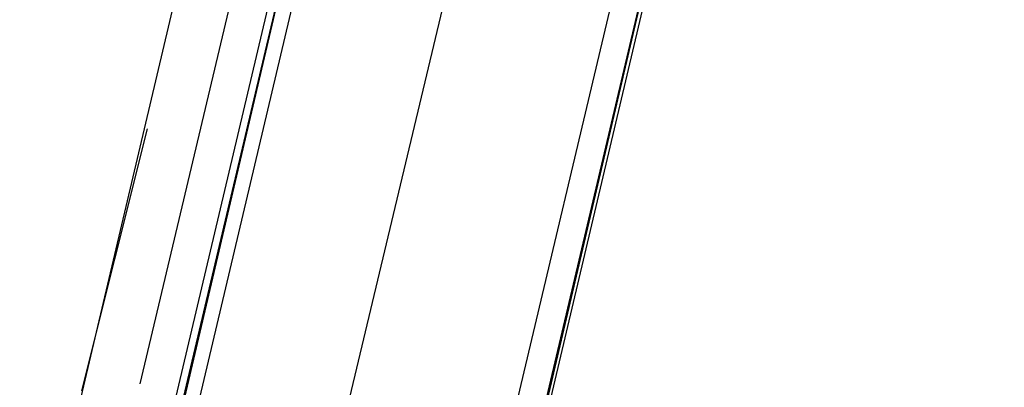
# Model space of a CAD drawing. Header units: feet. Extents: x -79 to 198, y -22 to 181.
# Tile 151 of 256: x 117.473 to 119.277, y 76.758 to 77.431. Entities that reach past the tile are written whole.
import ezdxf

# ---------------------------------------------------------------- set-up
doc = ezdxf.new("R2010")
doc.units = ezdxf.units.FT
doc.layers.add('A-LINEA', color=7, linetype='CONTINUOUS')

msp = doc.modelspace()

# ---------------------------------------------------------------- linework, layer by layer
at = {"layer": 'A-LINEA'}
for p, q in [((121.8, 90.9511), (114.5867, 60.4578)), ((117.56, 76.6311), (119.2, 83.5778)), ((118.32, 76.4578), (119.96, 83.3911)), ((118.8533, 78.4978), (117.84, 74.1778)), ((118.08, 78.3911), (117.6933, 76.7644)), ((117.7067, 77.2311), (117.5867, 76.7511))]:
    msp.add_line(p, q, dxfattribs=at)
for points in [[(142.72, 107.0711), (135.88, 108.6844), (131.36, 89.5511), (124.5867, 91.1511), (124.4, 90.3378), (121.8, 90.9511), (121.3333, 88.9511), (118.2, 75.6978), (129.9467, 72.9244)], [(118.0267, 76.5244), (118.4533, 78.3111), (118.8267, 79.8844)], [(118.1867, 78.3644), (117.7867, 76.6711), (117.7733, 76.6711), (117.76, 76.6711), (118.16, 78.3778), (117.76, 76.6844), (117.76, 76.6711), (117.7467, 76.6844), (118.1467, 78.3778)]]:
    msp.add_lwpolyline(points, dxfattribs=at)

doc.saveas('drawing.dxf')
